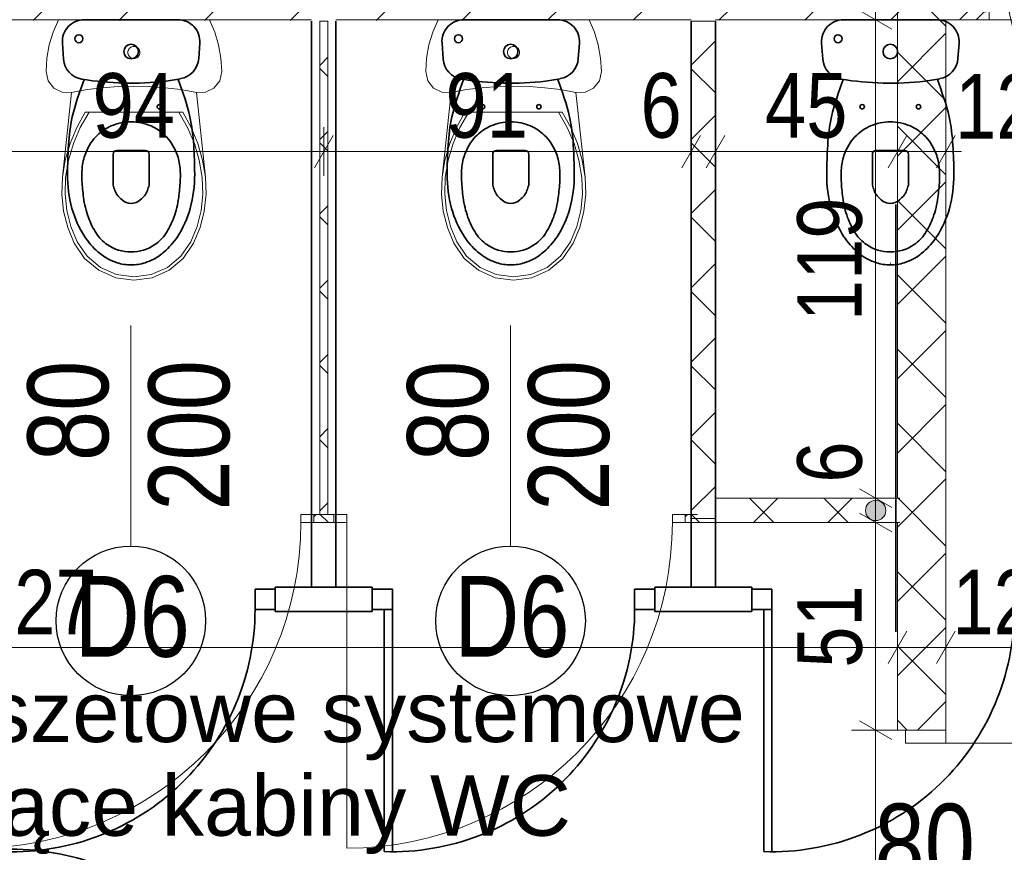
# Model space of a CAD drawing. Header units: centimetres. Extents: x 18292 to 3593338517, y 11794 to 62103.
# Tile 71 of 147: x 898356295 to 898356538, y 55584 to 55790. Entities that reach past the tile are written whole.
import ezdxf

# ---------------------------------------------------------------- set-up
doc = ezdxf.new("R2010")
doc.units = ezdxf.units.CM
doc.header["$MEASUREMENT"] = 0
doc.linetypes.add('Kreski-Szerokie', pattern=[3, 1.2, -1.8])
for name, color, linetype in [('499-Wymiary i opisy', 7, 'Continuous'), ('___WYBURZENIA', 7, 'Continuous'), ('__PROJEKTOWANE', 7, 'Continuous'), ('__PROJEKTOWANE_WYPOSAŻENIE', 7, 'Continuous'), ('MF_KRESKOWANIE', 7, 'Continuous'), ('MF_OKNA', 7, 'Continuous'), ('MF_SCIANY_KONSTR', 7, 'Continuous')]:
    doc.layers.add(name, color=color, linetype=linetype)
doc.styles.add('GENERATED_STYLE_2', font='txt')
doc.styles.add('GENERATED_STYLE_4', font='txt')
doc.dimstyles.new('GENERATED_STYLE__1', dxfattribs={"dimtxt": 16, "dimasz": 6.08, "dimexe": 0.18, "dimexo": 0.0625, "dimgap": 0.09, "dimtad": 1, "dimtih": 1, "dimtoh": 1, "dimdec": 0, "dimzin": 0, "dimdsep": 46, "dimtxsty": 'GENERATED_STYLE_4', "dimblk": 'ARROWHEAD_2', "dimblk1": 'ARROWHEAD_2', "dimblk2": 'ARROWHEAD_2', "dimcen": 0.09, "dimse1": 1, "dimse2": 1, "dimclrd": 7, "dimclre": 7, "dimclrt": 7, "dimadec": 0, "dimazin": 0, "dimtfac": 1, "dimtdec": 4, "dimtmove": 0, "dimatfit": 3, "dimfxl": 0, "dimtolj": 1, "dimtzin": 0, "dimarcsym": 0})
doc.dimstyles.new('GENERATED_STYLE__2', dxfattribs={"dimtxt": 16, "dimasz": 6.08, "dimexe": 0.18, "dimexo": 0.0625, "dimgap": 0.09, "dimtad": 1, "dimtih": 1, "dimtoh": 1, "dimdec": 0, "dimzin": 0, "dimdsep": 46, "dimtxsty": 'GENERATED_STYLE_4', "dimblk": 'ARROWHEAD_2', "dimblk1": 'ARROWHEAD_2', "dimblk2": 'ARROWHEAD_2', "dimcen": 0.09, "dimse1": 1, "dimse2": 1, "dimclrd": 7, "dimclre": 7, "dimclrt": 7, "dimadec": 0, "dimazin": 0, "dimtfac": 1, "dimtdec": 4, "dimtmove": 2, "dimatfit": 3, "dimfxl": 0, "dimtolj": 1, "dimtzin": 0, "dimarcsym": 0})
doc.dimstyles.new('GENERATED_STYLE__3', dxfattribs={"dimtxt": 16, "dimasz": 6.08, "dimexe": 0.18, "dimexo": 0.0625, "dimgap": 0.09, "dimtad": 1, "dimdec": 0, "dimzin": 0, "dimdsep": 46, "dimtxsty": 'GENERATED_STYLE_4', "dimblk": 'ARROWHEAD_2', "dimblk1": 'ARROWHEAD_2', "dimblk2": 'ARROWHEAD_2', "dimcen": 0.09, "dimse1": 1, "dimse2": 1, "dimclrd": 7, "dimclre": 7, "dimclrt": 7, "dimadec": 0, "dimazin": 0, "dimtfac": 1, "dimtdec": 4, "dimtmove": 2, "dimatfit": 3, "dimfxl": 0, "dimtolj": 1, "dimtzin": 0, "dimarcsym": 0})
doc.dimstyles.new('GENERATED_STYLE__4', dxfattribs={"dimtxt": 16, "dimasz": 6.08, "dimexe": 0.18, "dimexo": 0.0625, "dimgap": 0.09, "dimtad": 1, "dimdec": 0, "dimzin": 0, "dimdsep": 46, "dimtxsty": 'GENERATED_STYLE_4', "dimblk": 'ARROWHEAD_2', "dimblk1": 'ARROWHEAD_2', "dimblk2": 'ARROWHEAD_2', "dimcen": 0.09, "dimse1": 1, "dimse2": 1, "dimclrd": 7, "dimclre": 7, "dimclrt": 7, "dimadec": 0, "dimazin": 0, "dimtfac": 1, "dimtdec": 4, "dimtmove": 0, "dimatfit": 3, "dimfxl": 0, "dimtolj": 1, "dimtzin": 0, "dimarcsym": 0})
pattern_1 = [(45, (903196041.254, 3898003.605), (-9.192387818, 9.192387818), []), (135, (903196041.254, 3898003.605), (9.192387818, 9.192387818), [])]

# ---------------------------------------------------------------- blocks, each defined once
blk = doc.blocks.new('Drzwi metalowe 21_5')
at = {"layer": '__PROJEKTOWANE', "color": 7, "linetype": 'Continuous', "lineweight": 13}
blk.add_line((42.8, 0), (42.8, 85.6), dxfattribs=at)
at = {"layer": '__PROJEKTOWANE', "color": 150, "linetype": 'Continuous', "lineweight": 13}
for p, q in [((-46, 0), (-50.3, 0)), ((-46, 0), (-50.3, 0)), ((-46, 0), (-46, -10)), ((-46, 0), (-46, -10)), ((46, 0), (46, -10)), ((46, 0), (46, -10)), ((46, 0), (50.3, 0)), ((46, 0), (50.3, 0)), ((-46, -12), (-50.3, -12)), ((-46, -12), (-50.3, -12)), ((-46, -10), (-46, -12)), ((-46, -10), (-46, -12)), ((46, -10), (46, -12)), ((46, -10), (46, -12)), ((46, -12), (50.3, -12)), ((46, -12), (50.3, -12))]:
    blk.add_line(p, q, dxfattribs=at)
at = {"layer": '__PROJEKTOWANE', "color": 7, "linetype": 'Continuous', "lineweight": 15}
for p, q in [((-42.8, 0), (-46, 0)), ((-46, 0), (-46, -10)), ((-42.8, -10), (-42.8, 0)), ((46, 0), (42.8, 0)), ((42.8, 0), (42.8, -10)), ((46, -10), (46, 0)), ((-46, -10), (-42.8, -10)), ((42.8, -10), (46, -10))]:
    blk.add_line(p, q, dxfattribs=at)
at = {"layer": '__PROJEKTOWANE', "color": 7, "linetype": 'Continuous', "lineweight": 13}
blk.add_arc((42.8, 0), 85.6, 90, 180, dxfattribs=at)
blk = doc.blocks.new('Drzwi metalowe 21_6')
at = {"layer": '__PROJEKTOWANE', "color": 7, "linetype": 'Continuous', "lineweight": 13}
blk.add_line((46.8, 0), (46.8, 93.6), dxfattribs=at)
at = {"layer": '__PROJEKTOWANE', "color": 150, "linetype": 'Continuous', "lineweight": 13}
for p, q in [((-50, 20), (-54.3, 20)), ((-50, 20), (-54.3, 20)), ((-50, 20), (-50, 0)), ((-50, 20), (-50, 0)), ((-50, 20), (-50, 0)), ((50, 20), (50, 0)), ((50, 20), (50, 0)), ((50, 20), (50, 0)), ((50, 20), (54.3, 20)), ((50, 20), (54.3, 20)), ((-50, 0), (-50, -10)), ((-50, 0), (-50, -10)), ((50, 0), (50, -10)), ((50, 0), (50, -10)), ((-50, -10), (-54.3, -10)), ((-50, -10), (-54.3, -10)), ((50, -10), (54.3, -10)), ((50, -10), (54.3, -10))]:
    blk.add_line(p, q, dxfattribs=at)
at = {"layer": '__PROJEKTOWANE', "color": 7, "linetype": 'Continuous', "lineweight": 15}
for p, q in [((-46.8, 0), (-50, 0)), ((-50, 0), (-50, -10)), ((-46.8, -10), (-46.8, 0)), ((50, 0), (46.8, 0)), ((46.8, 0), (46.8, -10)), ((50, -10), (50, 0)), ((-50, -10), (-46.8, -10)), ((46.8, -10), (50, -10))]:
    blk.add_line(p, q, dxfattribs=at)
at = {"layer": '__PROJEKTOWANE', "color": 7, "linetype": 'Continuous', "lineweight": 13}
blk.add_arc((46.8, 0), 93.6, 90, 180, dxfattribs=at)
blk = doc.blocks.new('Drzwi metalowe 21_7')
at = {"layer": '__PROJEKTOWANE', "color": 7, "linetype": 'Continuous', "lineweight": 13}
blk.add_line((40.3, 0), (40.3, 80.6), dxfattribs=at)
at = {"layer": '__PROJEKTOWANE', "color": 150, "linetype": 'Continuous', "lineweight": 13}
for p, q in [((-43.5, 0), (-46.5, 0)), ((-43.5, 0), (-46.5, 0)), ((-43.5, 0), (-43.5, -2)), ((-43.5, 0), (-43.5, -2)), ((43.5, 0), (43.5, -2)), ((43.5, 0), (43.5, -2)), ((43.5, 0), (46.5, 0)), ((43.5, 0), (46.5, 0)), ((-43.5, -2), (-46.5, -2)), ((-43.5, -2), (-46.5, -2)), ((43.5, -2), (46.5, -2)), ((43.5, -2), (46.5, -2))]:
    blk.add_line(p, q, dxfattribs=at)
at = {"layer": '__PROJEKTOWANE', "color": 7, "linetype": 'Continuous', "lineweight": 15}
for p, q in [((-40.3, 0), (-43.5, 0)), ((-43.5, 0), (-43.5, -2)), ((-40.3, -2), (-40.3, 0)), ((43.5, 0), (40.3, 0)), ((40.3, 0), (40.3, -2)), ((43.5, -2), (43.5, 0)), ((-43.5, -2), (-40.3, -2)), ((40.3, -2), (43.5, -2))]:
    blk.add_line(p, q, dxfattribs=at)
at = {"layer": '__PROJEKTOWANE', "color": 7, "linetype": 'Continuous', "lineweight": 13}
blk.add_arc((40.3, 0), 80.6, 90, 180, dxfattribs=at)
blk = doc.blocks.new('WC 1 LT 65')
at = {"layer": '__PROJEKTOWANE', "color": 5, "linetype": 'Continuous', "lineweight": 13}
for p, q in [((-18.68, 64.5), (-20.01, 61.45)), ((18.68, 64.5), (-18.68, 64.5)), ((20.01, 61.45), (18.68, 64.5)), ((-20.01, 61.45), (-20.97, 58.26)), ((20.97, 58.26), (20.01, 61.45)), ((-20.97, 58.26), (-21.55, 54.98)), ((-1.48, 56.66), (-1.5, 56.4)), ((-1.5, 56.4), (-1.48, 56.14)), ((-1.41, 56.91), (-1.48, 56.66)), ((-1.48, 56.14), (-1.41, 55.89)), ((-1.3, 57.15), (-1.41, 56.91)), ((-1.15, 57.36), (-1.3, 57.15)), ((-0.96, 57.55), (-1.15, 57.36)), ((-0.75, 57.7), (-0.96, 57.55)), ((-0.51, 57.81), (-0.75, 57.7)), ((-0.26, 57.88), (-0.51, 57.81)), ((0, 57.9), (-0.26, 57.88)), ((0.26, 57.88), (0, 57.9)), ((0.51, 57.81), (0.26, 57.88)), ((0.75, 57.7), (0.51, 57.81)), ((0.96, 57.55), (0.75, 57.7)), ((1.15, 57.36), (0.96, 57.55)), ((1.3, 57.15), (1.15, 57.36)), ((1.41, 56.91), (1.3, 57.15)), ((1.48, 56.66), (1.41, 56.91)), ((1.41, 55.89), (1.48, 56.14)), ((1.5, 56.4), (1.48, 56.66)), ((1.48, 56.14), (1.5, 56.4)), ((21.55, 54.98), (20.97, 58.26)), ((-21.55, 54.98), (-21.75, 51.65)), ((-1.41, 55.89), (-1.3, 55.65)), ((-1.3, 55.65), (-1.15, 55.44)), ((-1.15, 55.44), (-0.96, 55.25)), ((-0.96, 55.25), (-0.75, 55.1)), ((-0.75, 55.1), (-0.51, 54.99)), ((-0.51, 54.99), (-0.26, 54.92)), ((-0.26, 54.92), (0, 54.9)), ((0, 54.9), (0.26, 54.92)), ((0.26, 54.92), (0.51, 54.99)), ((0.51, 54.99), (0.75, 55.1)), ((0.75, 55.1), (0.96, 55.25)), ((0.96, 55.25), (1.15, 55.44)), ((1.15, 55.44), (1.3, 55.65)), ((1.3, 55.65), (1.41, 55.89)), ((21.75, 51.65), (21.55, 54.98)), ((-21.75, 51.65), (-21.24, 49.4)), ((21.24, 49.4), (21.75, 51.65)), ((-21.24, 49.4), (-19.82, 47.58)), ((19.82, 47.58), (21.24, 49.4)), ((-19.82, 47.58), (-17.76, 46.55)), ((-17.76, 46.55), (-15.45, 46.5)), ((-15.45, 46.5), (-17.7, 25.5)), ((-15.45, 46.5), (-11.62, 47.18)), ((-11.62, 47.18), (-7.76, 47.66)), ((-7.76, 47.66), (-3.89, 47.96)), ((-3.89, 47.96), (0, 48.05)), ((0, 48.05), (3.89, 47.96)), ((3.89, 47.96), (7.76, 47.66)), ((7.76, 47.66), (11.62, 47.18)), ((11.62, 47.18), (15.45, 46.5)), ((15.45, 46.5), (17.76, 46.55)), ((17.7, 25.5), (15.45, 46.5)), ((17.76, 46.55), (19.82, 47.58)), ((-12.07, 41.6), (-14.16, 37.85)), ((-11.12, 41.6), (-13.28, 37.84)), ((12.07, 41.6), (-12.07, 41.6)), ((13.28, 37.84), (11.12, 41.6)), ((14.16, 37.85), (12.07, 41.6)), ((-14.16, 37.85), (-15.81, 33.88)), ((-13.28, 37.84), (-14.98, 33.85)), ((14.98, 33.85), (13.28, 37.84)), ((15.81, 33.88), (14.16, 37.85)), ((-15.81, 33.88), (-17, 29.74)), ((-14.98, 33.85), (-16.19, 29.69)), ((16.19, 29.69), (14.98, 33.85)), ((17, 29.74), (15.81, 33.88)), ((-17, 29.74), (-17.7, 25.5)), ((-16.19, 29.69), (-16.91, 25.42)), ((16.91, 25.42), (16.19, 29.69)), ((17.7, 25.5), (17, 29.74)), ((-17.7, 25.5), (-17.85, 21.3)), ((-16.91, 25.42), (-17.06, 21.33)), ((17.06, 21.33), (16.91, 25.42)), ((17.85, 21.3), (17.7, 25.5)), ((-17.85, 21.3), (-17.41, 17.13)), ((-17.06, 21.33), (-16.62, 17.27)), ((16.62, 17.27), (17.06, 21.33)), ((17.41, 17.13), (17.85, 21.3)), ((-17.41, 17.13), (-16.38, 13.06)), ((-16.62, 17.27), (-15.62, 13.3)), ((15.62, 13.3), (16.62, 17.27)), ((16.38, 13.06), (17.41, 17.13)), ((-16.38, 13.06), (-14.78, 9.17)), ((-15.62, 13.3), (-14.07, 9.52)), ((14.07, 9.52), (15.62, 13.3)), ((14.78, 9.17), (16.38, 13.06)), ((-14.78, 9.17), (-12.21, 5.4)), ((-14.07, 9.52), (-11.62, 5.93)), ((11.62, 5.93), (14.07, 9.52)), ((12.21, 5.4), (14.78, 9.17)), ((-12.21, 5.4), (-8.7, 2.48)), ((-11.62, 5.93), (-8.28, 3.15)), ((8.28, 3.15), (11.62, 5.93)), ((8.7, 2.48), (12.21, 5.4)), ((-8.7, 2.48), (-4.52, 0.63)), ((-8.28, 3.15), (-4.3, 1.4)), ((4.3, 1.4), (8.28, 3.15)), ((4.52, 0.63), (8.7, 2.48)), ((-4.52, 0.63), (0, 0)), ((-4.3, 1.4), (0, 0.8)), ((0, 0.8), (4.3, 1.4)), ((0, 0), (4.52, 0.63))]:
    blk.add_line(p, q, dxfattribs=at)
blk = doc.blocks.new('*D351', base_point=(903196041.25, 3898003.61))
at = {"layer": '499-Wymiary i opisy', "color": 7, "linetype": 'Continuous', "lineweight": 13}
for p, q in [((898356084.97, 55629.09), (898356084.97, 55641.09)), ((898356511.97, 55629.09), (898356511.97, 55641.09)), ((898356087.28, 55639.09), (898356082.66, 55631.09)), ((898356514.28, 55639.09), (898356509.66, 55631.09)), ((898356081.06, 55635.09), (898356084.97, 55635.09)), ((898356084.97, 55635.09), (898356511.97, 55635.09))]:
    blk.add_line(p, q, dxfattribs=at)
at = {"layer": '499-Wymiary i opisy', "color": 7, "lineweight": 13, "insert": (898356283.11, 55638.29), "char_height": 16, "attachment_point": 7, "style": 'GENERATED_STYLE_4'}
blk.add_mtext('\\A1;{\\pql;\\fArial Narrow|b0|i0|c238|p34;427}', dxfattribs=at)
blk = doc.blocks.new('ARROWHEAD_2')
at = {"color": 0, "linetype": 'Continuous', "lineweight": 0}
for p, q in [((-0.378, -0.655), (0.378, 0.655)), ((0, 0), (-1, 0))]:
    blk.add_line(p, q, dxfattribs=at)
blk = doc.blocks.new('*D352', base_point=(903196041.25, 3898003.61))
at = {"layer": '499-Wymiary i opisy', "color": 7, "linetype": 'Continuous', "lineweight": 13}
for p, q in [((898356511.97, 55629.09), (898356511.97, 55641.09)), ((898356523.97, 55629.09), (898356523.97, 55641.09)), ((898356514.28, 55639.09), (898356509.66, 55631.09)), ((898356526.28, 55639.09), (898356521.66, 55631.09)), ((898356511.97, 55635.09), (898356523.97, 55635.09))]:
    blk.add_line(p, q, dxfattribs=at)
blk = doc.blocks.new('*D353', base_point=(903196041.25, 3898003.61))
at = {"layer": '499-Wymiary i opisy', "color": 7, "linetype": 'Continuous', "lineweight": 13}
for p, q in [((898356523.97, 55629.09), (898356523.97, 55641.09)), ((898356648.97, 55629.09), (898356648.97, 55641.09)), ((898356526.28, 55639.09), (898356521.66, 55631.09)), ((898356651.28, 55639.09), (898356646.66, 55631.09)), ((898356523.97, 55635.09), (898356648.97, 55635.09))]:
    blk.add_line(p, q, dxfattribs=at)
at = {"layer": '499-Wymiary i opisy', "color": 7, "lineweight": 13, "char_height": 16, "attachment_point": 7, "style": 'GENERATED_STYLE_4'}
for s, insert in [('\\A1;{\\pql;\\fArial Narrow|b0|i0|c238|p34;12}', (898356525.6, 55638.29)), ('\\A1;{\\pql;\\fArial Narrow|b0|i0|c238|p34;125}', (898356571.11, 55638.29))]:
    blk.add_mtext(s, dxfattribs=dict(at, insert=insert))
blk = doc.blocks.new('*D474', base_point=(903196041.25, 3898003.61))
at = {"layer": '499-Wymiary i opisy', "color": 7, "linetype": 'Continuous', "lineweight": 13}
for p, q in [((898356275.95, 55751.85), (898356275.95, 55763.85)), ((898356369.95, 55751.85), (898356369.95, 55763.85)), ((898356278.26, 55761.85), (898356273.64, 55753.85)), ((898356372.26, 55761.85), (898356367.64, 55753.85)), ((898356275.95, 55757.85), (898356369.95, 55757.85))]:
    blk.add_line(p, q, dxfattribs=at)
at = {"layer": '499-Wymiary i opisy', "color": 7, "lineweight": 13, "insert": (898356312.71, 55761.05), "char_height": 16, "attachment_point": 7, "style": 'GENERATED_STYLE_4'}
blk.add_mtext('\\A1;{\\pql;\\fArial Narrow|b0|i0|c238|p34;94}', dxfattribs=at)
blk = doc.blocks.new('*D475', base_point=(903196041.25, 3898003.61))
at = {"layer": '499-Wymiary i opisy', "color": 7, "linetype": 'Continuous', "lineweight": 13}
for p, q in [((898356369.95, 55751.85), (898356369.95, 55763.85)), ((898356460.94, 55751.85), (898356460.94, 55763.85)), ((898356372.26, 55761.85), (898356367.64, 55753.85)), ((898356463.25, 55761.85), (898356458.63, 55753.85)), ((898356369.95, 55757.85), (898356460.94, 55757.85))]:
    blk.add_line(p, q, dxfattribs=at)
at = {"layer": '499-Wymiary i opisy', "color": 7, "lineweight": 13, "char_height": 16, "attachment_point": 7, "style": 'GENERATED_STYLE_4'}
for s, insert in [('\\A1;{\\pql;\\fArial Narrow|b0|i0|c238|p34;91}', (898356400.08, 55761.05)), ('\\A1;{\\pql;\\fArial Narrow|b0|i0|c238|p34;6}', (898356448.38, 55761.05))]:
    blk.add_mtext(s, dxfattribs=dict(at, insert=insert))
blk = doc.blocks.new('*D476', base_point=(903196041.25, 3898003.61))
at = {"layer": '499-Wymiary i opisy', "color": 7, "linetype": 'Continuous', "lineweight": 13}
for p, q in [((898356460.94, 55751.85), (898356460.94, 55763.85)), ((898356466.94, 55751.85), (898356466.94, 55763.85)), ((898356463.25, 55761.85), (898356458.63, 55753.85)), ((898356469.25, 55761.85), (898356464.63, 55753.85)), ((898356460.94, 55757.85), (898356466.94, 55757.85))]:
    blk.add_line(p, q, dxfattribs=at)
blk = doc.blocks.new('*D477', base_point=(903196041.25, 3898003.61))
at = {"layer": '499-Wymiary i opisy', "color": 7, "linetype": 'Continuous', "lineweight": 13}
for p, q in [((898356466.94, 55751.85), (898356466.94, 55763.85)), ((898356511.97, 55751.85), (898356511.97, 55763.85)), ((898356469.25, 55761.85), (898356464.63, 55753.85)), ((898356514.28, 55761.85), (898356509.66, 55753.85)), ((898356466.94, 55757.85), (898356511.97, 55757.85))]:
    blk.add_line(p, q, dxfattribs=at)
at = {"layer": '499-Wymiary i opisy', "color": 7, "lineweight": 13, "insert": (898356479.21, 55761.05), "char_height": 16, "attachment_point": 7, "style": 'GENERATED_STYLE_4'}
blk.add_mtext('\\A1;{\\pql;\\fArial Narrow|b0|i0|c238|p34;45}', dxfattribs=at)
blk = doc.blocks.new('*D478', base_point=(903196041.25, 3898003.61))
at = {"layer": '499-Wymiary i opisy', "color": 7, "linetype": 'Continuous', "lineweight": 13}
for p, q in [((898356511.97, 55751.85), (898356511.97, 55763.85)), ((898356523.97, 55751.85), (898356523.97, 55763.85)), ((898356514.28, 55761.85), (898356509.66, 55753.85)), ((898356521.66, 55753.85), (898356526.28, 55761.85)), ((898356511.97, 55757.85), (898356523.97, 55757.85)), ((898356523.97, 55757.85), (898356527.88, 55757.85))]:
    blk.add_line(p, q, dxfattribs=at)
at = {"layer": '499-Wymiary i opisy', "color": 7, "lineweight": 13, "insert": (898356526.28, 55761.05), "char_height": 16, "attachment_point": 7, "style": 'GENERATED_STYLE_4'}
blk.add_mtext('\\A1;{\\pql;\\fArial Narrow|b0|i0|c238|p34;12}', dxfattribs=at)
blk = doc.blocks.new('*D482', base_point=(903196041.25, 3898003.61))
at = {"layer": '499-Wymiary i opisy', "color": 7, "linetype": 'Continuous', "lineweight": 13}
for p, q in [((898356502.59, 55616.91), (898356510.59, 55612.29)), ((898356512.59, 55614.6), (898356500.59, 55614.6)), ((898356506.59, 55522.6), (898356506.59, 55614.6)), ((898356502.59, 55524.91), (898356510.59, 55520.29)), ((898356512.59, 55522.6), (898356500.59, 55522.6))]:
    blk.add_line(p, q, dxfattribs=at)
at = {"layer": '499-Wymiary i opisy', "color": 7, "lineweight": 13, "insert": (898356503.39, 55558.36), "char_height": 16, "attachment_point": 7, "rotation": 90, "style": 'GENERATED_STYLE_4'}
blk.add_mtext('\\A1;{\\pql;\\fArial Narrow|b0|i0|c238|p34;92}', dxfattribs=at)
blk = doc.blocks.new('*D483', base_point=(903196041.25, 3898003.61))
at = {"layer": '499-Wymiary i opisy', "color": 7, "linetype": 'Continuous', "lineweight": 13}
for p, q in [((898356502.59, 55668.3), (898356510.59, 55663.68)), ((898356512.59, 55665.99), (898356500.59, 55665.99)), ((898356506.59, 55614.6), (898356506.59, 55665.99)), ((898356502.59, 55616.91), (898356510.59, 55612.29)), ((898356512.59, 55614.6), (898356500.59, 55614.6))]:
    blk.add_line(p, q, dxfattribs=at)
at = {"layer": '499-Wymiary i opisy', "color": 7, "lineweight": 13, "insert": (898356503.39, 55630.06), "char_height": 16, "attachment_point": 7, "rotation": 90, "style": 'GENERATED_STYLE_4'}
blk.add_mtext('\\A1;{\\pql;\\fArial Narrow|b0|i0|c238|p34;51}', dxfattribs=at)
blk = doc.blocks.new('*D484', base_point=(903196041.25, 3898003.61))
at = {"layer": '499-Wymiary i opisy', "linetype": 'Continuous', "lineweight": 13}
blk.add_hatch(color=7, dxfattribs=at).paths.add_polyline_path([(898356504.06, 55668.99), (898356504.26, 55668.03), (898356504.8, 55667.21), (898356505.62, 55666.66), (898356506.59, 55666.47), (898356507.55, 55666.66), (898356508.37, 55667.21), (898356508.92, 55668.03), (898356509.11, 55668.99), (898356508.92, 55669.96), (898356508.37, 55670.78), (898356507.55, 55671.32), (898356506.59, 55671.52), (898356505.62, 55671.32), (898356504.8, 55670.78), (898356504.26, 55669.96)])
at = {"layer": '499-Wymiary i opisy', "color": 7, "linetype": 'Continuous', "lineweight": 13}
for p, q in [((898356502.59, 55674.3), (898356510.59, 55669.68)), ((898356506.53, 55668.99), (898356506.53, 55672.74)), ((898356512.59, 55671.99), (898356500.59, 55671.99)), ((898356506.59, 55665.99), (898356506.59, 55671.99)), ((898356502.59, 55668.3), (898356510.59, 55663.68)), ((898356506.59, 55668.99), (898356506.53, 55668.99)), ((898356512.59, 55665.99), (898356500.59, 55665.99))]:
    blk.add_line(p, q, dxfattribs=at)
blk.add_circle((898356506.59, 55668.99), 2.52, dxfattribs=at)
blk = doc.blocks.new('*D485', base_point=(903196041.25, 3898003.61))
at = {"layer": '499-Wymiary i opisy', "color": 7, "linetype": 'Continuous', "lineweight": 13}
for p, q in [((898356506.59, 55790.49), (898356506.59, 55794.41)), ((898356510.59, 55788.18), (898356502.59, 55792.8)), ((898356512.59, 55790.49), (898356500.59, 55790.49)), ((898356506.59, 55671.99), (898356506.59, 55790.49)), ((898356506.53, 55672.74), (898356506.53, 55689.26)), ((898356502.59, 55674.3), (898356510.59, 55669.68)), ((898356506.53, 55668.99), (898356506.53, 55672.74)), ((898356512.59, 55671.99), (898356500.59, 55671.99))]:
    blk.add_line(p, q, dxfattribs=at)
at = {"layer": '499-Wymiary i opisy', "color": 7, "lineweight": 13, "char_height": 16, "attachment_point": 7, "rotation": 90, "style": 'GENERATED_STYLE_4'}
for s, insert in [('\\A1;{\\pql;\\fArial Narrow|b0|i0|c238|p34;119}', (898356503.39, 55715.88)), ('\\A1;{\\pql;\\fArial Narrow|b0|i0|c238|p34;6}', (898356503.39, 55675.88))]:
    blk.add_mtext(s, dxfattribs=dict(at, insert=insert))

msp = doc.modelspace()

# ---------------------------------------------------------------- hatches: boundary and pattern name
at = {"layer": '__PROJEKTOWANE', "linetype": 'Continuous', "lineweight": 0, "true_color": 0x000000}
h = msp.add_hatch(dxfattribs=at)
h.set_pattern_fill('Concrete_Block_0006', color=18, style=0, pattern_type=2)
h.set_pattern_definition(pattern_1)
h.paths.add_polyline_path([(898356511.97, 55820.49), (898356511.97, 55614.6), (898356523.97, 55614.6), (898356523.97, 55790.49)])
h = msp.add_hatch(dxfattribs=at)
h.set_pattern_fill('Concrete_Block_0006', color=18, style=0, pattern_type=2)
h.set_pattern_definition(pattern_1)
h.paths.add_polyline_path([(898356511.97, 55820.49), (898356523.97, 55790.49), (898356534.7, 55790.49), (898356534.7, 55820.49)])
h = msp.add_hatch(dxfattribs=at)
h.set_pattern_fill('Concrete_Block_0006', color=18, style=0, pattern_type=2)
h.set_pattern_definition(pattern_1)
h.paths.add_polyline_path([(898356370.95, 55667.99), (898356370.95, 55790.1), (898356368.95, 55790.1), (898356368.95, 55667.99)])
h = msp.add_hatch(dxfattribs=at)
h.set_pattern_fill('Concrete_Block_0006', color=18, style=0, pattern_type=2)
h.set_pattern_definition(pattern_1)
h.paths.add_polyline_path([(898356466.95, 55666.99), (898356466.95, 55790.1), (898356460.95, 55790.1), (898356460.95, 55666.99)])
h = msp.add_hatch(dxfattribs=at)
h.set_pattern_fill('Concrete_Block_0006', color=18, style=0, pattern_type=2)
h.set_pattern_definition(pattern_1)
h.paths.add_polyline_path([(898356460.95, 55665.99), (898356511.97, 55665.99), (898356511.97, 55671.99), (898356460.95, 55671.99)])
h = msp.add_hatch(dxfattribs=at)
h.set_pattern_fill('Concrete_Block_0006', color=18, style=0, pattern_type=2)
h.set_pattern_definition(pattern_1)
h.paths.add_polyline_path([(898356367.45, 55665.99), (898356372.45, 55665.99), (898356372.45, 55667.99), (898356367.45, 55667.99)])
h = msp.add_hatch(dxfattribs=at)
h.set_pattern_fill('Concrete_Block_0006', color=18, style=0, pattern_type=2)
h.set_pattern_definition(pattern_1)
h.paths.add_polyline_path([(898356459.45, 55665.99), (898356460.95, 55665.99), (898356460.95, 55667.99), (898356459.45, 55667.99)])
at = {"layer": 'MF_KRESKOWANIE', "linetype": 'Continuous', "lineweight": 13}
h = msp.add_hatch(dxfattribs=at)
h.set_pattern_fill('bloczki_ceramiczne_0006', color=250, style=0, pattern_type=2)
h.set_pattern_definition([(45, (903196041.254, 3898003.605), (-10.606601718, 10.606601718), [])])
h.paths.add_polyline_path([(898356046.97, 54907.49), (898356346.97, 54907.49), (898356346.97, 54896.49), (898356346.97, 54735.49), (898356346.97, 54106.49), (898356414.97, 54106.49), (898356722.97, 54106.49), (898356722.97, 53966.49), (898356764.97, 53966.49), (898357046.65, 53966.49), (898357046.65, 53894.49), (898357046.65, 53558.49), (898357216.65, 53558.49), (898357216.65, 53894.49), (898357216.65, 53966.49), (898357216.65, 54106.49), (898357591.97, 54106.49), (898357591.97, 54607.49), (898357891.97, 54607.49), (898357891.97, 54660.49), (898357891.97, 55820.49), (898357572.97, 55820.49), (898356796.97, 55820.49), (898356796.97, 55776.49), (898356867.97, 55776.49), (898356867.97, 55556.49), (898356800.97, 55556.49), (898356790.97, 55556.49), (898356790.97, 55514.49), (898357010.97, 55514.49), (898357010.97, 55556.49), (898356909.97, 55556.49), (898356909.97, 55776.49), (898357247.97, 55776.49), (898357247.97, 55556.49), (898357090.97, 55556.49), (898357090.97, 55514.49), (898357289.97, 55514.49), (898357289.97, 55776.49), (898357553.97, 55776.49), (898357853.97, 55776.49), (898357853.97, 55234.49), (898357553.97, 55234.49), (898357289.97, 55234.49), (898357289.97, 55434.49), (898357247.97, 55434.49), (898357247.97, 55393.49), (898357247.97, 55026.49), (898357289.97, 55026.49), (898357289.97, 55192.49), (898357853.97, 55192.49), (898357853.97, 54645.49), (898357589.97, 54645.49), (898357589.97, 54735.49), (898357589.97, 54747.49), (898357289.97, 54747.49), (898357289.97, 54934.49), (898357247.97, 54934.49), (898357247.97, 54747.49), (898357247.97, 54705.49), (898357553.97, 54705.49), (898357553.97, 54144.49), (898357151.97, 54144.49), (898357151.97, 54705.49), (898357155.97, 54705.49), (898357155.97, 54747.49), (898357057.97, 54747.49), (898357057.97, 54705.49), (898357109.97, 54705.49), (898357109.97, 54290.49), (898357084.97, 54290.49), (898357099.97, 54248.49), (898357109.97, 54248.49), (898357109.97, 54144.49), (898356929.97, 54144.49), (898356929.97, 54147.49), (898356887.97, 54147.49), (898356887.97, 54144.49), (898356874.97, 54144.49), (898356874.97, 54106.49), (898357178.65, 54106.49), (898357178.65, 54008.49), (898357178.65, 53894.49), (898357178.31, 53894.49), (898357178.31, 53600.49), (898357088.65, 53600.49), (898357088.65, 53894.49), (898357088.65, 53983.49), (898357063.65, 54008.49), (898356764.97, 54008.49), (898356764.97, 54106.49), (898356814.97, 54106.49), (898356814.97, 54144.49), (898356764.97, 54144.49), (898356764.97, 54159.49), (898356722.97, 54159.49), (898356722.97, 54144.49), (898356384.97, 54144.49), (898356384.97, 54705.49), (898356524.97, 54705.49), (898356524.97, 54747.49), (898356384.97, 54747.49), (898356384.97, 54907.49), (898356648.97, 54907.49), (898356648.97, 54871.49), (898356690.97, 54871.49), (898356690.97, 55099.49), (898356648.97, 55099.49), (898356648.97, 54945.49), (898356394.97, 54945.49), (898356084.97, 54945.49), (898356084.97, 55790.1), (898356547.51, 55790.44), (898356547.65, 55820.49), (898356084.97, 55820.49), (898356060.97, 55782.49), (898356046.97, 55782.49), (898356046.97, 54945.49)])

# ---------------------------------------------------------------- linework, layer by layer
at = {"layer": '___WYBURZENIA', "color": 30, "linetype": 'Continuous', "lineweight": 35}
for p, q in [((898356322.24, 55790.49), (898356310.62, 55790.49)), ((898356322.24, 55790.49), (898356333.86, 55790.49)), ((898356366.94, 55790.1), (898356366.94, 55649.99)), ((898356372.94, 55790.1), (898356372.94, 55649.99)), ((898356416.23, 55790.49), (898356404.61, 55790.49)), ((898356416.23, 55790.49), (898356427.85, 55790.49)), ((898356460.94, 55790.1), (898356460.94, 55649.99)), ((898356466.94, 55790.1), (898356466.94, 55649.99)), ((898356510.22, 55790.49), (898356498.6, 55790.49)), ((898356510.22, 55790.49), (898356521.84, 55790.49)), ((898356305.23, 55784.72), (898356305.51, 55780.74)), ((898356339.24, 55784.72), (898356338.97, 55780.85)), ((898356399.22, 55784.72), (898356399.5, 55780.74)), ((898356433.23, 55784.72), (898356432.97, 55780.85)), ((898356493.22, 55784.72), (898356493.49, 55780.74)), ((898356527.23, 55784.72), (898356526.96, 55780.85)), ((898356330.88, 55775.28), (898356334.49, 55775.89)), ((898356424.87, 55775.28), (898356428.48, 55775.89)), ((898356518.86, 55775.28), (898356522.47, 55775.89)), ((898356318.68, 55758.09), (898356325.81, 55758.09)), ((898356412.67, 55758.09), (898356419.8, 55758.09)), ((898356506.67, 55758.09), (898356513.79, 55758.09)), ((898356317.78, 55749.49), (898356317.78, 55757.19)), ((898356326.71, 55749.49), (898356326.71, 55757.19)), ((898356411.77, 55749.49), (898356411.77, 55757.19)), ((898356420.7, 55749.49), (898356420.7, 55757.19)), ((898356505.77, 55749.49), (898356505.77, 55757.19)), ((898356514.69, 55749.49), (898356514.69, 55757.19)), ((898356511.6, 55744.75), (898356511.6, 55638.94)), ((898356322.24, 55730.19), (898356322.29, 55730.19)), ((898356416.23, 55730.19), (898356416.28, 55730.19)), ((898356510.22, 55730.19), (898356510.27, 55730.19)), ((898356357.93, 55649.49), (898356352.93, 55649.49)), ((898356352.93, 55649.49), (898356352.93, 55644.49)), ((898356357.93, 55649.99), (898356357.93, 55643.99)), ((898356357.93, 55649.99), (898356381.92, 55649.99)), ((898356357.93, 55646.99), (898356357.93, 55649.49)), ((898356381.92, 55643.99), (898356381.92, 55649.99)), ((898356381.92, 55646.99), (898356381.92, 55649.49)), ((898356381.92, 55649.49), (898356386.92, 55649.49)), ((898356386.92, 55649.49), (898356386.92, 55644.49)), ((898356451.92, 55649.49), (898356446.92, 55649.49)), ((898356446.92, 55649.49), (898356446.92, 55644.49)), ((898356451.92, 55649.99), (898356475.91, 55649.99)), ((898356451.92, 55649.99), (898356451.92, 55643.99)), ((898356451.92, 55646.99), (898356451.92, 55649.49)), ((898356475.91, 55643.99), (898356475.91, 55649.99)), ((898356475.91, 55646.99), (898356475.91, 55649.49)), ((898356475.91, 55649.49), (898356480.91, 55649.49)), ((898356480.91, 55649.49), (898356480.91, 55644.49)), ((898356352.93, 55644.49), (898356357.93, 55644.49)), ((898356357.93, 55643.99), (898356381.92, 55643.99)), ((898356386.92, 55644.49), (898356381.92, 55644.49)), ((898356384.92, 55644.49), (898356384.92, 55584.53)), ((898356386.92, 55644.49), (898356386.92, 55584.49)), ((898356446.92, 55644.49), (898356451.92, 55644.49)), ((898356451.92, 55643.99), (898356475.91, 55643.99)), ((898356480.91, 55644.49), (898356475.91, 55644.49)), ((898356478.91, 55644.49), (898356478.91, 55584.53)), ((898356480.91, 55644.49), (898356480.91, 55584.49))]:
    msp.add_line(p, q, dxfattribs=at)
at = {"layer": '___WYBURZENIA', "color": 7, "linetype": 'Continuous', "lineweight": 13}
for p, q in [((898356322.18, 55714.76), (898356322.18, 55660.16)), ((898356416.19, 55714.76), (898356416.19, 55660.16))]:
    msp.add_line(p, q, dxfattribs=at)
at = {"layer": '___WYBURZENIA', "color": 30, "linetype": 'Continuous', "lineweight": 35, "flags": 128}
for points in [[(898356322.24, 55765.18, 0.057476), (898356319.68, 55764.92, 0.045271), (898356317.31, 55764.18, 0.095424), (898356313.91, 55761.92, 0.100659), (898356311.09, 55757.73, 0.070674), (898356310.16, 55754.16, 0.042801), (898356310.07, 55750.6, 0.016575), (898356310.46, 55746.47, 0.055952), (898356311.65, 55741.54, 0.056512), (898356313.64, 55737.56, 0.099066), (898356316.33, 55734.8, 0.155576), (898356322.24, 55733.03, 0.155576), (898356328.14, 55734.8, 0.099066), (898356330.83, 55737.56, 0.056512), (898356332.82, 55741.54, 0.055952), (898356334.02, 55746.47, 0.016575), (898356334.4, 55750.6, 0.042801), (898356334.31, 55754.16, 0.070674), (898356333.39, 55757.73, 0.100659), (898356330.56, 55761.92, 0.095424), (898356327.17, 55764.18, 0.045271), (898356324.79, 55764.92, 0.057476)], [(898356416.23, 55765.18, 0.057476), (898356413.67, 55764.92, 0.045271), (898356411.3, 55764.18, 0.095424), (898356407.91, 55761.92, 0.100659), (898356405.08, 55757.73, 0.070674), (898356404.16, 55754.16, 0.042801), (898356404.07, 55750.6, 0.016575), (898356404.45, 55746.47, 0.055952), (898356405.65, 55741.54, 0.056512), (898356407.63, 55737.56, 0.099066), (898356410.32, 55734.8, 0.155576), (898356416.23, 55733.03, 0.155576), (898356422.14, 55734.8, 0.099066), (898356424.83, 55737.56, 0.056512), (898356426.81, 55741.54, 0.055952), (898356428.01, 55746.47, 0.016575), (898356428.39, 55750.6, 0.042801), (898356428.3, 55754.16, 0.070674), (898356427.38, 55757.73, 0.100659), (898356424.55, 55761.92, 0.095424), (898356421.16, 55764.18, 0.045271), (898356418.79, 55764.92, 0.057476)], [(898356510.22, 55765.18, 0.057476), (898356507.67, 55764.92, 0.045271), (898356505.29, 55764.18, 0.095424), (898356501.9, 55761.92, 0.100659), (898356499.07, 55757.73, 0.070674), (898356498.15, 55754.16, 0.042801), (898356498.06, 55750.6, 0.016575), (898356498.44, 55746.47, 0.055952), (898356499.64, 55741.54, 0.056512), (898356501.63, 55737.56, 0.099066), (898356504.32, 55734.8, 0.155576), (898356510.22, 55733.03, 0.155576), (898356516.13, 55734.8, 0.099066), (898356518.82, 55737.56, 0.056512), (898356520.8, 55741.54, 0.055952), (898356522, 55746.47, 0.016575), (898356522.39, 55750.6, 0.042801), (898356522.3, 55754.16, 0.070674), (898356521.37, 55757.73, 0.100659), (898356518.55, 55761.92, 0.095424), (898356515.15, 55764.18, 0.045271), (898356512.78, 55764.92, 0.057476)]]:
    msp.add_lwpolyline(points, format="xyb", close=True, dxfattribs=at)
for points in [[(898356306.49, 55752.25, 0.065368), (898356307.58, 55743.77, 0.072342), (898356310.77, 55736.76, 0.067576), (898356314.04, 55733, 0.058623), (898356316.65, 55731.21, 0.04419), (898356318.78, 55730.32, 0.077511), (898356322.24, 55729.79, 0.077511), (898356325.69, 55730.32, 0.04419), (898356327.83, 55731.21, 0.058623), (898356330.43, 55733, 0.067576), (898356333.71, 55736.76, 0.072342), (898356336.89, 55743.77, 0.065368), (898356337.99, 55752.25)], [(898356400.48, 55752.25, 0.065368), (898356401.58, 55743.77, 0.072342), (898356404.76, 55736.76, 0.067576), (898356408.04, 55733, 0.058623), (898356410.64, 55731.21, 0.04419), (898356412.78, 55730.32, 0.077511), (898356416.23, 55729.79, 0.077511), (898356419.68, 55730.32, 0.04419), (898356421.82, 55731.21, 0.058623), (898356424.42, 55733, 0.067576), (898356427.7, 55736.76, 0.072342), (898356430.88, 55743.77, 0.065368), (898356431.98, 55752.25)], [(898356494.47, 55752.25, 0.065368), (898356495.57, 55743.77, 0.072342), (898356498.75, 55736.76, 0.067576), (898356502.03, 55733, 0.058623), (898356504.63, 55731.21, 0.04419), (898356506.77, 55730.32, 0.077511), (898356510.22, 55729.79, 0.077511), (898356513.67, 55730.32, 0.04419), (898356515.81, 55731.21, 0.058623), (898356518.42, 55733, 0.067576), (898356521.69, 55736.76, 0.072342), (898356524.87, 55743.77, 0.065368), (898356525.97, 55752.25)], [(898356317.78, 55749.49, -0.004392), (898356318.22, 55748.2, 0.099243), (898356318.95, 55746.92, 0.033501), (898356319.99, 55745.87, 0.181314), (898356322.24, 55745.02, 0.002326), (898356322.25, 55745.02, 0.181314), (898356324.5, 55745.87, 0.033501), (898356325.54, 55746.92, 0.099243), (898356326.27, 55748.2, -0.004392), (898356326.71, 55749.49)], [(898356411.77, 55749.49, -0.004392), (898356412.21, 55748.2, 0.099243), (898356412.94, 55746.92, 0.033501), (898356413.99, 55745.87, 0.181314), (898356416.23, 55745.02, 0.002326), (898356416.25, 55745.02, 0.181314), (898356418.49, 55745.87, 0.033501), (898356419.53, 55746.92, 0.099243), (898356420.26, 55748.2, -0.004392), (898356420.7, 55749.49)], [(898356505.77, 55749.49, -0.004392), (898356506.21, 55748.2, 0.099243), (898356506.93, 55746.92, 0.033501), (898356507.98, 55745.87, 0.181314), (898356510.22, 55745.02, 0.002326), (898356510.24, 55745.02, 0.181314), (898356512.48, 55745.87, 0.033501), (898356513.53, 55746.92, 0.099243), (898356514.25, 55748.2, -0.004392), (898356514.69, 55749.49)]]:
    msp.add_lwpolyline(points, format="xyb", dxfattribs=at)
at = {"layer": '___WYBURZENIA', "color": 30, "linetype": 'Continuous', "lineweight": 35}
for centre, radius in [((898356309.3, 55785.77), 0.99), ((898356403.29, 55785.77), 0.99), ((898356497.28, 55785.77), 0.99), ((898356322.24, 55782.61), 1.8), ((898356416.23, 55782.61), 1.8), ((898356510.22, 55782.61), 1.8), ((898356315.26, 55768.94), 0.543), ((898356329.21, 55768.94), 0.543), ((898356409.25, 55768.94), 0.543), ((898356423.2, 55768.94), 0.543), ((898356503.25, 55768.94), 0.543), ((898356517.2, 55768.94), 0.543)]:
    msp.add_circle(centre, radius, dxfattribs=at)
for centre, radius, start, end in [((898356310.62, 55785.09), 5.4, 90, 183.9625), ((898356333.86, 55785.09), 5.4, 356.0375, 90), ((898356404.61, 55785.09), 5.4, 90, 183.9625), ((898356427.85, 55785.09), 5.4, 356.0375, 90), ((898356498.6, 55785.09), 5.4, 90, 183.9625), ((898356521.84, 55785.09), 5.4, 356.0375, 90), ((898356310.9, 55781.11), 5.4, 183.9625, 260.671), ((898356333.59, 55781.22), 5.4, 279.592, 356.0375), ((898356404.89, 55781.11), 5.4, 183.9625, 260.671), ((898356427.58, 55781.22), 5.4, 279.592, 356.0375), ((898356498.88, 55781.11), 5.4, 183.9625, 260.671), ((898356521.57, 55781.22), 5.4, 279.592, 356.0375), ((898356322.24, 55850.15), 75.37, 260.671, 276.5828), ((898356416.23, 55850.15), 75.37, 260.671, 276.5828), ((898356510.22, 55850.15), 75.37, 260.671, 276.5828), ((898356318.68, 55757.19), 0.9, 90, 180), ((898356325.81, 55757.19), 0.9, 0, 90), ((898356412.67, 55757.19), 0.9, 90, 180), ((898356419.8, 55757.19), 0.9, 0, 90), ((898356506.67, 55757.19), 0.9, 90, 180), ((898356513.79, 55757.19), 0.9, 0, 90), ((898356292.93, 55644.49), 60, 268.0898, 0), ((898356386.92, 55644.49), 60, 268.0898, 0), ((898356480.91, 55644.49), 60, 268.0898, 0), ((898356292.93, 55525.1), 60, 0, 91.9102)]:
    msp.add_arc(centre, radius, start, end, dxfattribs=at)
for points in [[(898356306.49, 55752.25), (898356306.58, 55757.05), (898356306.67, 55761.85), (898356307.68, 55766.46), (898356308.37, 55769.59), (898356309.48, 55772.64), (898356310.59, 55775.69)], [(898356337.99, 55752.25), (898356337.9, 55757.05), (898356337.8, 55761.85), (898356336.79, 55766.46), (898356336.11, 55769.59), (898356335, 55772.64), (898356333.89, 55775.69)], [(898356400.48, 55752.25), (898356400.57, 55757.05), (898356400.66, 55761.85), (898356401.67, 55766.46), (898356402.36, 55769.59), (898356403.47, 55772.64), (898356404.58, 55775.69)], [(898356431.98, 55752.25), (898356431.89, 55757.05), (898356431.8, 55761.85), (898356430.79, 55766.46), (898356430.1, 55769.59), (898356428.99, 55772.64), (898356427.88, 55775.69)], [(898356494.47, 55752.25), (898356494.56, 55757.05), (898356494.65, 55761.85), (898356495.67, 55766.46), (898356496.35, 55769.59), (898356497.46, 55772.64), (898356498.57, 55775.69)], [(898356525.97, 55752.25), (898356525.88, 55757.05), (898356525.79, 55761.85), (898356524.78, 55766.46), (898356524.09, 55769.59), (898356522.98, 55772.64), (898356521.87, 55775.69)]]:
    msp.add_open_spline(points, degree=3, knots=[0, 0, 0, 0, 1, 1, 1, 2, 2, 2, 2], dxfattribs=at)
at = {"layer": '__PROJEKTOWANE', "color": 150, "linetype": 'Continuous', "lineweight": 13}
for p, q in [((898356367.45, 55667.99), (898356370.45, 55667.99)), ((898356367.45, 55665.99), (898356367.45, 55667.99)), ((898356372.45, 55667.99), (898356369.45, 55667.99)), ((898356372.45, 55665.99), (898356372.45, 55667.99)), ((898356459.45, 55667.99), (898356462.45, 55667.99)), ((898356459.45, 55665.99), (898356459.45, 55667.99)), ((898356367.45, 55665.99), (898356370.45, 55665.99)), ((898356372.45, 55665.99), (898356369.45, 55665.99)), ((898356459.45, 55665.99), (898356462.45, 55665.99)), ((898356511.97, 55614.6), (898356511.97, 55618.9)), ((898356523.97, 55614.6), (898356523.97, 55618.9)), ((898356513.97, 55614.6), (898356511.97, 55614.6)), ((898356523.97, 55614.6), (898356513.97, 55614.6))]:
    msp.add_line(p, q, dxfattribs=at)
at = {"layer": '__PROJEKTOWANE', "color": 150, "linetype": 'Continuous', "lineweight": 13, "flags": 128}
for points in [[(898356511.97, 55820.49), (898356511.97, 55671.99)], [(898356370.95, 55790.1), (898356368.95, 55790.1)], [(898356368.95, 55790.1), (898356368.95, 55667.99)], [(898356370.95, 55667.99), (898356370.95, 55790.1)], [(898356466.95, 55790.1), (898356460.95, 55790.1)], [(898356460.95, 55790.1), (898356460.95, 55666.99)], [(898356466.95, 55666.99), (898356466.95, 55790.1)], [(898356523.97, 55614.6), (898356523.97, 55790.49)], [(898356523.97, 55790.49), (898356534.7, 55790.49)], [(898356460.95, 55671.99), (898356460.95, 55671.99)], [(898356460.95, 55671.99), (898356460.95, 55665.99)], [(898356511.97, 55671.99), (898356466.95, 55671.99)], [(898356368.95, 55667.99), (898356367.45, 55667.99)], [(898356372.45, 55667.99), (898356370.95, 55667.99)], [(898356460.95, 55667.99), (898356459.45, 55667.99)], [(898356460.95, 55665.99), (898356460.95, 55667.99)], [(898356367.45, 55665.99), (898356372.45, 55665.99)], [(898356459.45, 55665.99), (898356460.95, 55665.99)], [(898356460.95, 55666.99), (898356466.95, 55666.99)], [(898356460.95, 55665.99), (898356511.97, 55665.99)], [(898356511.97, 55665.99), (898356511.97, 55614.6)]]:
    msp.add_lwpolyline(points, dxfattribs=at)
at = {"layer": '__PROJEKTOWANE', "color": 7, "linetype": 'Kreski-Szerokie', "lineweight": 13, "flags": 128}
msp.add_lwpolyline([(898356533.7, 55820.49), (898356533.7, 55790.49)], dxfattribs=at)
at = {"layer": '__PROJEKTOWANE', "color": 7, "linetype": 'Continuous', "lineweight": 25}
for centre in [(898356322.18, 55641.64), (898356416.19, 55641.64)]:
    msp.add_circle(centre, 18.52, dxfattribs=at)
at = {"layer": 'MF_SCIANY_KONSTR', "color": 7, "linetype": 'Continuous', "lineweight": 13}
for p, q in [((898356278.95, 55790.49), (898356366.94, 55790.49)), ((898356372.94, 55790.49), (898356460.94, 55790.49)), ((898356466.94, 55790.49), (898356554.93, 55790.49))]:
    msp.add_line(p, q, dxfattribs=at)

# ---------------------------------------------------------------- block references
at = {"layer": '__PROJEKTOWANE', "color": 5, "linetype": 'Continuous', "lineweight": 13, "xscale": -1, "zscale": 100}
for name, p, rotation in [('Drzwi metalowe 21_6', (898356584.7, 55810.49), 180), ('Drzwi metalowe 21_5', (898356523.97, 55568.6), 270)]:
    msp.add_blockref(name, p, dxfattribs=dict(at, rotation=rotation))
at = {"layer": '__PROJEKTOWANE', "color": 5, "linetype": 'Continuous', "lineweight": 13, "zscale": 100}
for p in [(898356322.94, 55725.99), (898356416.94, 55725.99)]:
    msp.add_blockref('WC 1 LT 65', p, dxfattribs=at)
at = {"layer": '__PROJEKTOWANE', "color": 5, "linetype": 'Continuous', "lineweight": 13, "zscale": 100, "rotation": 180}
for p in [(898356323.95, 55665.99), (898356415.95, 55665.99)]:
    msp.add_blockref('Drzwi metalowe 21_7', p, dxfattribs=at)

# ---------------------------------------------------------------- texts
at = {"layer": '__PROJEKTOWANE_WYPOSAŻENIE', "color": 150, "linetype": 'Continuous', "lineweight": 13, "insert": (898356205.22, 55626.64), "char_height": 15, "width": 277.9185, "attachment_point": 1, "line_spacing_factor": 0.927826, "style": 'GENERATED_STYLE_2'}
msp.add_mtext('\\A1;{\\pql;\\fArial|b0|i0|c238|p38;ściany giszetowe systemowe wydzielające kabiny WC}', dxfattribs=at)
at = {"layer": 'MF_OKNA', "color": 7, "linetype": 'Continuous', "lineweight": 13, "char_height": 20, "attachment_point": 4, "rotation": 90, "style": 'GENERATED_STYLE_2'}
for s, insert in [('\\A1;{\\W0.800000x;\\pql;\\fArial|b0|i0|c238|p38;80}', (898356306.74, 55681.21)), ('\\A1;{\\W0.800000x;\\pql;\\fArial|b0|i0|c238|p38;200}', (898356336.69, 55668.93)), ('\\A1;{\\W0.800000x;\\pql;\\fArial|b0|i0|c238|p38;80}', (898356400.75, 55681.21)), ('\\A1;{\\W0.800000x;\\pql;\\fArial|b0|i0|c238|p38;200}', (898356430.71, 55668.93))]:
    msp.add_mtext(s, dxfattribs=dict(at, insert=insert))
at = {"layer": 'MF_OKNA', "color": 7, "linetype": 'Continuous', "lineweight": 13, "char_height": 20, "attachment_point": 4, "style": 'GENERATED_STYLE_2'}
for s, insert in [('\\A1;{\\W0.800000x;\\pql;\\fArial|b0|i0|c238|p38;D6}', (898356308.21, 55642.62)), ('\\A1;{\\W0.800000x;\\pql;\\fArial|b0|i0|c238|p38;D6}', (898356402.22, 55642.62)), ('\\A1;{\\W0.800000x;\\pql;\\fArial|b0|i0|c238|p38;80}', (898356506.3, 55586.24))]:
    msp.add_mtext(s, dxfattribs=dict(at, insert=insert))

# ---------------------------------------------------------------- dimensions: what is measured, and where the dimension line sits
at = {"layer": '499-Wymiary i opisy', "color": 7, "linetype": 'Continuous', "lineweight": 13}
for base, p1, p2, dimstyle, picture, middle in [((898356506.58642983, 55790.49378463), (898356511.96777833, 55671.99378463), (898356511.96777833, 55790.49378463), 'GENERATED_STYLE__4', '*D485', (898356495.38642979, 55734.1801852)), ((898356506.59, 55671.99), (898356511.97, 55665.99), (898356511.97, 55671.99), 'GENERATED_STYLE__3', '*D484', (898356495.39, 55681.98)), ((898356506.59, 55665.99), (898356523.97, 55614.6), (898356511.97, 55665.99), 'GENERATED_STYLE__4', '*D483', (898356495.39, 55642.26)), ((898356506.59, 55614.6), (898356523.97, 55522.6), (898356523.97, 55614.6), 'GENERATED_STYLE__4', '*D482', (898356495.39, 55570.56))]:
    dim = msp.add_linear_dim(base=base, p1=p1, p2=p2, angle=90, dimstyle=dimstyle, dxfattribs=at)
    dim.commit()
    dim.dimension.update_dxf_attribs({"geometry": picture, "text_midpoint": middle, "dimtype": 160, "text_rotation": 90})
for base, p1, p2, dimstyle, picture, middle in [((898356369.95, 55757.85), (898356275.95, 55790.1), (898356369.95, 55790.1), 'GENERATED_STYLE__1', '*D474', (898356324.91, 55769.05)), ((898356460.94, 55757.85), (898356369.95, 55790.1), (898356460.94, 55790.49), 'GENERATED_STYLE__1', '*D475', (898356412.28, 55769.05)), ((898356466.94, 55757.85), (898356460.94, 55790.49), (898356466.94, 55790.49), 'GENERATED_STYLE__1', '*D476', (898356454.48, 55769.05)), ((898356511.97, 55757.85), (898356466.94, 55790.49), (898356511.97, 55790.49), 'GENERATED_STYLE__1', '*D477', (898356491.41, 55769.05)), ((898356523.97, 55757.85), (898356511.97, 55790.49), (898356523.97, 55592.49), 'GENERATED_STYLE__1', '*D478', (898356538.48, 55769.05)), ((898356511.97, 55635.09), (898356084.97, 54945.49), (898356511.97, 55614.6), 'GENERATED_STYLE__1', '*D351', (898356301.4, 55646.29)), ((898356648.97, 55635.09), (898356523.97, 55614.6), (898356648.97, 54945.49), 'GENERATED_STYLE__1', '*D353', (898356589.4, 55646.29)), ((898356523.97, 55635.09), (898356511.97, 55614.6), (898356523.97, 55614.6), 'GENERATED_STYLE__2', '*D352', (898356537.8, 55646.29))]:
    dim = msp.add_linear_dim(base=base, p1=p1, p2=p2, dimstyle=dimstyle, dxfattribs=at)
    dim.commit()
    dim.dimension.update_dxf_attribs({"geometry": picture, "text_midpoint": middle, "dimtype": 160})

doc.saveas('drawing.dxf')
